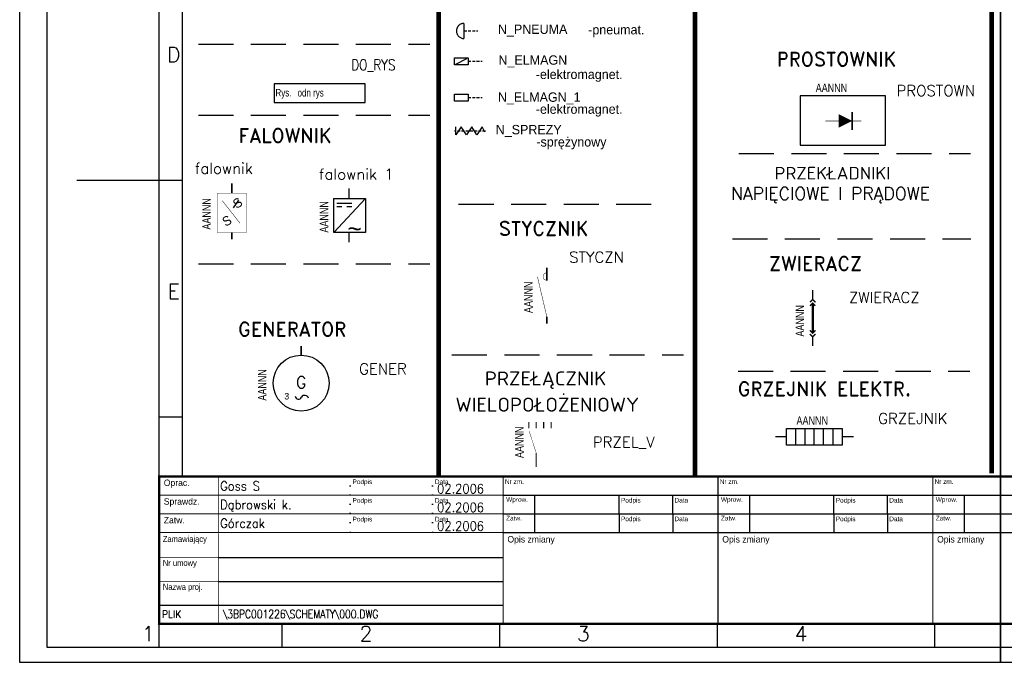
# Model space of a CAD drawing. Header units: millimetres. Extents: x 947 to 1808, y 151 to 525.
# Tile 1 of 27: x 947 to 1158, y 151 to 288. Entities that reach past the tile are written whole.
import ezdxf
from ezdxf.enums import TextEntityAlignment as Align

# ---------------------------------------------------------------- set-up
doc = ezdxf.new("R2010")
doc.units = ezdxf.units.MM
doc.header["$LTSCALE"] = 15
doc.linetypes.add('DASHED', pattern=[0.75, 0.5, -0.25])
doc.linetypes.add('DOT2', pattern=[0.125, 0, -0.125])
doc.layers.add('E-Przerywana', color=7, linetype='DASHED')
doc.layers.add('KKS_1', color=7, linetype='Continuous', lineweight=5)
doc.styles.add('ADESK1', font='romans', dxfattribs={"bigfont": 'bigfont'})
doc.styles.add('ROMAND', font='romand.shx')

# ---------------------------------------------------------------- blocks, each defined once
blk = doc.blocks.new('A3-grafiko')
at = {"color": 5, "linetype": 'Continuous'}
for p, q in [((24, 0), (24, 287)), ((29, 36.6), (29, 282))]:
    blk.add_line(p, q, dxfattribs=at)
at = {"color": 5}
for p, q in [((24, 100), (6.4, 100)), ((16, 100), (10.66, 100)), ((29, 100), (24, 100)), ((29, 49.32), (24, 49.32)), ((50.33, 5), (50.33, 0)), ((96.91, 5), (96.91, 0)), ((143.5, 5), (143.5, 0)), ((143.5, 5), (143.5, 0.53)), ((190.09, 5), (190.09, 0))]:
    blk.add_line(p, q, dxfattribs=at)
at = {"linetype": 'DOT2'}
for p, q in [((64.92, 36.6), (64.92, 24.6)), ((82.55, 36.6), (82.55, 24.6))]:
    blk.add_line(p, q, dxfattribs=at)
for p, q in [((97.69, 32.6), (235.69, 32.6)), ((104.48, 28.6), (104.48, 32.6)), ((122.53, 28.6), (122.53, 32.6)), ((133.99, 28.6), (133.99, 32.6)), ((150.48, 28.6), (150.48, 32.6)), ((168.53, 28.6), (168.53, 32.6)), ((179.99, 28.6), (179.99, 32.6)), ((196.48, 28.6), (196.48, 32.6)), ((97.69, 28.6), (235.69, 28.6)), ((104.48, 24.6), (104.48, 28.6)), ((122.53, 28.6), (122.53, 24.6)), ((133.99, 28.6), (133.99, 24.6)), ((150.48, 24.6), (150.48, 28.6)), ((168.53, 28.6), (168.53, 24.6)), ((179.99, 28.6), (179.99, 24.6)), ((196.48, 24.6), (196.48, 28.6)), ((97.69, 24.6), (235.69, 24.6)), ((36.7, 19.26), (97.69, 19.26)), ((36.7, 14.13), (97.69, 14.13))]:
    blk.add_line(p, q)
at = {"color": 5, "linetype": 'Continuous'}
blk.add_lwpolyline([(0, 0), (410, 0), (410, 287), (0, 287)], close=True, dxfattribs=at)
at = {"const_width": 0.51}
blk.add_lwpolyline([(24, 5), (410, 5), (410, 36.6), (24, 36.6)], close=True, dxfattribs=at)
at = {"linetype": 'DOT2', "const_width": 0.102}
for points in [[(36.7, 36.6), (36.7, 24.6)], [(36.7, 24.4), (36.7, 9)], [(24, 19.26), (36.7, 19.26)], [(24, 14.13), (36.7, 14.13)], [(36.7, 9), (36.7, 5)]]:
    blk.add_lwpolyline(points, dxfattribs=at)
at = {"const_width": 0.255}
for points in [[(97.69, 36.6), (97.69, 5)], [(143.69, 36.6), (143.69, 5)], [(189.69, 36.6), (189.69, 5)], [(24, 32.6), (97.69, 32.6)], [(24, 28.6), (97.69, 28.6)], [(24, 24.6), (97.69, 24.6)], [(24, 9), (97.69, 9)]]:
    blk.add_lwpolyline(points, dxfattribs=at)
at = {"color": 5, "style": 'ADESK1'}
for s, p in [('D', (27.14, 125.34)), ('E', (27.14, 74.66)), ('1', (21.7, 1.31)), ('2', (68.29, 1.31)), ('3', (114.87, 1.31)), ('4', (161.46, 1.31))]:
    blk.add_text(s, height=3.2, dxfattribs=at).set_placement(p, align=Align.CENTER)
for s, height, p in [('Oprac.', 1.376, (25.02, 34.56)), ('Podpis', 1, (65.44, 34.96)), ('Data', 1, (83.07, 34.96)), ('Nr zm.', 1, (98.07, 35.01)), ('Nr zm.', 1, (144.07, 35.01)), ('Nr zm.', 1, (190.07, 35.01)), ('Sprawdz.', 1.376, (25.02, 30.56)), ('Podpis', 1, (65.44, 30.96)), ('Data', 1, (83.07, 30.96)), ('Wprow.', 1, (98.33, 31.17)), ('Wprow.', 1, (98.33, 31.17)), ('Podpis', 1, (122.92, 31.01)), ('Data', 1, (134.37, 31.01)), ('Wprow.', 1, (144.33, 31.17)), ('Podpis', 1, (168.92, 31.01)), ('Data', 1, (180.37, 31.01)), ('Wprow.', 1, (190.33, 31.17)), ('Zatw.', 1.376, (25.02, 26.56)), ('Podpis', 1, (65.44, 26.96)), ('Data', 1, (83.07, 26.96)), ('Zatw.', 1, (98.33, 27.17)), ('Zatw.', 1, (98.33, 27.17)), ('Podpis', 1, (122.92, 27.01)), ('Data', 1, (134.37, 27.01)), ('Zatw.', 1, (144.33, 27.17)), ('Podpis', 1, (168.92, 27.01)), ('Data', 1, (180.37, 27.01)), ('Zatw.', 1, (190.33, 27.17)), ('Opis zmiany', 1.3762, (98.61, 22.45)), ('Opis zmiany', 1.3762, (144.61, 22.45)), ('Opis zmiany', 1.3762, (190.61, 22.45))]:
    blk.add_text(s, height=height).set_placement(p)
at = {"width": 0.9}
for s, p in [('Zamawiający', (24.82, 22.56)), ('Nr umowy', (24.82, 17.43)), ('Nazwa proj.', (24.82, 12.3))]:
    blk.add_text(s, height=1.3, dxfattribs=at).set_placement(p)
at = {"color": 5, "style": 'ROMAND', "width": 0.9}
blk.add_text('PLIK', height=1.6, dxfattribs=at).set_placement((24.63, 6.28))
at = {"color": 250, "style": 'ROMAND', "width": 0.9}
for tag, p, height in [('OPRACOWAŁ', (37.1, 33.56), 2), ('DATA1', (83.57, 32.98), 2), ('ZMIANA1', (109.38, 33.46), 2), ('ZMIANA2', (155.38, 33.46), 2), ('ZMIANA3', (201.38, 33.46), 2), ('RODZAJ_DOK', (249.47, 33.04), 2.24), ('BRANŻA', (290.24, 33.04), 2.24), ('OZN_DOK1', (326.14, 32.25), 2.24), ('NAZWA_ZAKŁADU', (375.8, 32.73), 2.24), ('SPRAWDZIŁ', (37.1, 29.56), 2), ('ZM1_WPROW', (104.85, 29.7), 2), ('ZM2_WPROW', (150.85, 29.7), 2), ('ZM3_WPROW', (196.85, 29.7), 2), ('DATA2', (83.57, 28.98), 2), ('DATA', (136.06, 29.29), 2), ('DATA', (182.06, 29.29), 2), ('DATA', (228.06, 29.29), 2), ('OZN_DOK2', (326.14, 28.41), 2.24), ('NAZWA_OBIEKTU', (375.8, 28.31), 2.24), ('ZATWIERDZIŁ', (37.1, 25.56), 2), ('ZM1_ZATW', (104.85, 25.7), 2), ('ZM2_ZATW', (150.85, 25.7), 2), ('ZM3_ZATW', (196.85, 25.7), 2), ('DATA3', (83.57, 24.98), 2), ('DATA', (136.06, 25.29), 2), ('DATA', (182.06, 25.29), 2), ('DATA', (228.06, 25.29), 2), ('NAZWA_PRAC', (337.12, 22.56), 2.24), ('OPIS_ZM_1', (98.41, 19.26), 1.5), ('OPIS_ZM_2', (144.41, 19.26), 1.5), ('OPIS_ZM_3', (190.41, 19.26), 1.5), ('OPIS_ZM_1', (98.41, 16.76), 1.5), ('OPIS_ZM_2', (144.41, 16.76), 1.5), ('OPIS_ZM_3', (190.41, 16.76), 1.5), ('1:1', (368.28, 15.07), 2.24), ('1', (392.03, 15.36), 2.24), ('144', (401.64, 16), 2.24), ('OPIS_ZM_1', (98.41, 14.26), 1.5), ('OPIS_ZM_2', (144.41, 14.26), 1.5), ('OPIS_ZM_3', (190.41, 14.26), 1.5), ('00', (381.56, 12.67), 2.24), ('A3', (368.28, 6.92), 2.24), ('APLIKACJA', (392.03, 7.2), 2)]:
    blk.add_attdef(tag, p, '', height=height, dxfattribs=at)
at = {"color": 1, "style": 'ROMAND'}
for tag, p, height, width in [('TYTUL_1', (249.41, 28.34), 2.24, 0.9), ('TYTUL_2', (249.41, 25.22), 2.24, 0.9), ('TYTUL_3', (249.41, 22.18), 2.24, 0.9), ('PLIK', (37.72, 6.22), 1.8, 0.8)]:
    blk.add_attdef(tag, p, '', height=height, dxfattribs=dict(at, width=width))
blk.add_attdef('NUMER_RYS', text='', height=2.34, dxfattribs=at).set_placement((403.57, 22.95), align=Align.RIGHT)
at = {"color": 250, "style": 'ROMAND', "width": 0.9, "flags": 2}
for tag, p in [('ZAMAWIAJĄCY', (36.8, 20.95)), ('NR_UMOWY', (36.8, 15.67)), ('NAZWA_PROJEKTU', (36.8, 10.73))]:
    blk.add_attdef(tag, p, '', height=2.24, dxfattribs=at)
at = {"color": 1, "style": 'ROMAND', "width": 0.9}
blk.add_attdef('NR_DOK', text='', height=2.55, dxfattribs=at).set_placement((341.16, 12.86), align=Align.CENTER)
blk = doc.blocks.new('N_PNEUMA')
blk.add_line((-2.98, 1.62), (-2.98, -1.62))
blk.add_arc((-2.98, 0), 1.62, 90, 270)
at = {"layer": 'E-Przerywana', "ltscale": 0.08}
blk.add_line((-2.98, 0), (0, 0), dxfattribs=at)
blk = doc.blocks.new('N_SPREZY')
at = {"linetype": 'Continuous'}
blk.add_lwpolyline([(-0.14, -0.23), (-0.71, 0.9), (-1.83, -0.79), (-2.95, 0.9), (-4.07, -0.79), (-5.2, 0.9), (-6.32, -0.79), (-6.32, 0.9)], dxfattribs=at)
at = {"layer": 'E-Przerywana', "ltscale": 0.08}
blk.add_lwpolyline([(0, 0), (-6.6, 0)], dxfattribs=at)
blk = doc.blocks.new('N_ELMAGN')
for p, q in [((-5.89, -0.75), (-5.89, 0.75)), ((-5.89, 0.75), (-2.98, 0.75)), ((-5.59, -0.61), (-3.27, 0.61)), ((-3.27, 0.75), (-3.27, 0.61)), ((-2.98, 0.75), (-2.98, -0.75)), ((-2.98, -0.75), (-5.89, -0.75)), ((-5.59, -0.75), (-5.59, -0.61))]:
    blk.add_line(p, q)
at = {"layer": 'E-Przerywana', "ltscale": 0.08}
blk.add_line((-2.98, 0), (0, 0), dxfattribs=at)
blk = doc.blocks.new('N_ELMAGN_1')
for p, q in [((-5.89, 0.75), (-2.98, 0.75)), ((-5.89, -0.75), (-5.89, 0.75)), ((-2.98, 0.75), (-2.98, -0.75)), ((-2.98, -0.75), (-5.89, -0.75))]:
    blk.add_line(p, q)
at = {"layer": 'E-Przerywana', "ltscale": 0.08}
blk.add_line((-2.98, 0), (0, 0), dxfattribs=at)
blk = doc.blocks.new('FALOW_1')
for p, q in [((0, -2.08), (0, 0)), ((-3.32, -2.08), (3.46, -2.08)), ((0, -11.48), (0, -9.41))]:
    blk.add_line(p, q)
at = {"color": 0}
for p, q in [((3.46, -2.08), (-3.32, -9.41)), ((-3.32, -9.41), (-3.32, -2.08)), ((3.46, -2.08), (3.46, -9.41)), ((0.54, -3.18), (-2.64, -3.18)), ((-2.64, -3.83), (-1.55, -3.83)), ((-0.53, -3.83), (0.56, -3.83)), ((3.46, -9.41), (-3.32, -9.41))]:
    blk.add_line(p, q, dxfattribs=at)
at = {"const_width": 0.1}
for points in [[(0, 0), (0, -2.08)], [(-3.32, -2.08), (3.46, -2.08), (3.46, -9.41), (-3.32, -9.41), (-3.32, -2.08)], [(-3.32, -9.41), (3.46, -2.08)], [(0, -11.48), (0, -9.41)]]:
    blk.add_lwpolyline(points, dxfattribs=at)
blk.add_lwpolyline([(-3.32, -2.08), (-3.32, -2.08), (-3.32, -2.08), (-3.32, -2.08)], close=True)
at = {"color": 0}
blk.add_text('~', height=3.9, dxfattribs=at).set_placement((-0.36, -10.49))
at = {"layer": 'KKS_1', "color": 7, "width": 0.8, "flags": 1}
for tag, p, height in [('KKS_1_PEŁNY', (-8.5, -10.82), 2.5), ('OPIS', (-2, -10.8), 1.5)]:
    blk.add_attdef(tag, p, '', height=height, rotation=90, dxfattribs=at)
at = {"layer": 'KKS_1', "color": 7, "width": 0.8}
blk.add_attdef('KKS_1_KONIEC', (-4.5, -9.41), '', height=1.8, rotation=90, dxfattribs=at)
blk = doc.blocks.new('FALOW')
blk.add_line((1.44, -3.59), (0.3, -5.26))
for points, const_width in [([(0, -2.14), (0, 0)], 0.3), ([(-3.14, -2.14), (3.14, -2.14), (3.14, -10.54), (-3.14, -10.54), (-3.14, -2.14)], 0.1), ([(-2.06, -3.72), (1.74, -8.55)], 0.1), ([(0, -10.54), (0, -12)], 0.3)]:
    blk.add_lwpolyline(points, dxfattribs=dict(const_width=const_width))
blk.add_lwpolyline([(0.3, -5.26, 0, 0.3, 0), (0.53, -4.92, 0.3, 0.3, 0)], format="xyseb")
for rotation, p in [(32.6247, (1.01, -5.55)), (30, (-1.34, -9.36))]:
    blk.add_text('S', height=2, rotation=rotation).set_placement(p)
at = {"layer": 'KKS_1', "color": 7, "width": 0.8, "flags": 1}
for tag, p, height in [('KKS_1_PEŁNY', (-8.5, -11.33), 2.5), ('OPIS', (-2, -11.32), 1.5)]:
    blk.add_attdef(tag, p, '', height=height, rotation=90, dxfattribs=at)
at = {"layer": 'KKS_1', "color": 7, "width": 0.8}
blk.add_attdef('KKS_1_KONIEC', (-4.5, -9.93), '', height=1.8, rotation=90, dxfattribs=at)
blk = doc.blocks.new('GRZEJNIK')
for p, q in [((0, 0), (2.39, 0)), ((2.39, -1.86), (2.39, 1.66)), ((2.39, 1.66), (14.29, 1.66)), ((4.27, 1.65), (4.27, -1.86)), ((6.25, 1.65), (6.25, -1.86)), ((8.23, 1.65), (8.23, -1.86)), ((10.2, 1.65), (10.2, -1.86)), ((12.27, 1.65), (12.27, -1.86)), ((14.29, 1.66), (14.29, -1.86)), ((14.31, 0), (16.7, 0)), ((14.29, -1.86), (2.39, -1.86))]:
    blk.add_line(p, q)
at = {"layer": 'KKS_1', "color": 7, "width": 0.8, "flags": 1}
for tag, p, height in [('KKS_1_PEŁNY', (4.5, 6.48), 2.5), ('OPIS', (4.52, -0.02), 1.5)]:
    blk.add_attdef(tag, p, '', height=height, dxfattribs=at)
at = {"layer": 'KKS_1', "color": 7, "width": 0.8}
blk.add_attdef('KKS_1_KONIEC', (4.5, 2.48), '', height=1.8, dxfattribs=at)
blk = doc.blocks.new('PROSTOWN')
blk.add_lwpolyline([(-18.24, 5.28), (-18.24, -5.28), (0, -5.28), (0, 5.28)], close=True)
for points, const_width in [([(-10, -0.06), (-12.88, -0.06)], 0.144), ([(-7.12, 1.86), (-7.12, -1.98)], 0.336), ([(-7.12, -0.06), (-5.2, -0.06)], 0.144)]:
    blk.add_lwpolyline(points, dxfattribs=dict(const_width=const_width))
blk.add_lwpolyline([(-10, -0.06, 2.88, 0, 0), (-7.12, -0.06, 0, 0, 0)], format="xyseb")
at = {"layer": 'KKS_1', "color": 7, "width": 0.8, "flags": 1}
for tag, p, height in [('KKS_1_PEŁNY', (-14.94, 10.11), 2.5), ('OPIS', (-14.92, 3.61), 1.5)]:
    blk.add_attdef(tag, p, '', height=height, dxfattribs=at)
at = {"layer": 'KKS_1', "color": 7, "width": 0.8}
blk.add_attdef('KKS_1_KONIEC', (-14.94, 6.11), '', height=1.8, dxfattribs=at)
blk = doc.blocks.new('PRZEL_V')
for points, const_width in [([(-1.6, 9.6), (-1.6, 8.29)], 0.24), ([(0, 9.6), (0, 8.29)], 0.24), ([(1.6, 9.6), (1.6, 8.29)], 0.24), ([(3.2, 9.6), (3.2, 8.29)], 0.24), ([(0, 3), (-1.53, 7.72)], 0.08), ([(0, 3), (0, 0)], 0.24)]:
    blk.add_lwpolyline(points, dxfattribs=dict(const_width=const_width))
at = {"layer": 'KKS_1', "color": 7, "width": 0.8, "flags": 1}
for tag, p, height in [('KKS_1_PEŁNY', (-6.72, 1.92), 2.5), ('OPIS', (-0.22, 1.94), 1.5)]:
    blk.add_attdef(tag, p, '', height=height, rotation=90, dxfattribs=at)
at = {"layer": 'KKS_1', "color": 7, "width": 0.8}
blk.add_attdef('KKS_1_KONIEC', (-2.72, 1.92), '', height=1.8, rotation=90, dxfattribs=at)
blk = doc.blocks.new('STYCZN')
for points, const_width in [([(0, 0), (0, -2.78)], 0.3), ([(0, -10.54), (-2, -1.98)], 0.1), ([(0, -10.54), (0, -12)], 0.3)]:
    blk.add_lwpolyline(points, dxfattribs=dict(const_width=const_width))
at = {"const_width": 0.1}
blk.add_lwpolyline([(0, -2.73, -1), (0, -1.13)], format="xyb", dxfattribs=at)
at = {"layer": 'KKS_1', "color": 7, "width": 0.8, "flags": 1}
for tag, p, height in [('KKS_1_PEŁNY', (-6.91, -11.1), 2.5), ('OPIS', (-0.41, -11.09), 1.5)]:
    blk.add_attdef(tag, p, '', height=height, rotation=90, dxfattribs=at)
at = {"layer": 'KKS_1', "color": 7, "width": 0.8}
blk.add_attdef('KKS_1_KONIEC', (-3.06, -9.74), '', height=1.8, rotation=90, dxfattribs=at)
blk = doc.blocks.new('ZWIERACZ')
for points, const_width in [([(0, 0), (0, -2)], 0.3), ([(-0.6, -2.6), (0, -2), (0.6, -2.6)], 0.3), ([(-0.6, -3.38), (0, -2.78), (0.6, -3.38)], 0.3), ([(0, -2.92), (0, -9.09)], 0.5), ([(-0.6, -8.62), (0, -9.22), (0.6, -8.62)], 0.3), ([(-0.6, -9.4), (0, -10), (0.6, -9.4)], 0.3), ([(0, -10), (0, -12)], 0.3)]:
    blk.add_lwpolyline(points, dxfattribs=dict(const_width=const_width))
at = {"layer": 'KKS_1', "color": 7, "width": 0.8, "flags": 1}
for tag, p, height in [('KKS_1_PEŁNY', (-6.18, -9.96), 2.5), ('OPIS', (0.32, -9.95), 1.5)]:
    blk.add_attdef(tag, p, '', height=height, rotation=90, dxfattribs=at)
at = {"layer": 'KKS_1', "color": 7, "width": 0.8}
blk.add_attdef('KKS_1_KONIEC', (-1.84, -9.96), '', height=1.8, rotation=90, dxfattribs=at)
blk = doc.blocks.new('ODN_RYS')
blk.add_lwpolyline([(19.5, 2), (0, 2), (0, -2), (19.5, -2)], close=True)
at = {"width": 0.8}
blk.add_text('Rys.', height=1.6, dxfattribs=at).set_placement((0.3, -0.74))
at = {"color": 7, "linetype": 'Continuous', "width": 0.8}
blk.add_attdef('RYS', (5.02, -0.75), '', height=1.6, dxfattribs=at)
blk = doc.blocks.new('GENER')
at = {"const_width": 0.3}
blk.add_lwpolyline([(0, -1.98), (0, 0)], dxfattribs=at)
blk.add_circle((0, -7.98), 6)
for centre, radius, start, end in [((-0.59, -10.74), 0.694, 182.2712, 339.662), ((0.76, -11.4), 0.813, 12.9846, 148.9486)]:
    blk.add_arc(centre, radius, start, end)
blk.add_text('3', height=1.4).set_placement((-3.61, -11.48))
at = {"linetype": 'Continuous', "style": 'ROMAND'}
blk.add_attdef('G', text='', height=2.5, dxfattribs=at).set_placement((-0.01, -9.06), align=Align.CENTER)
at = {"layer": 'KKS_1', "color": 7, "width": 0.8, "flags": 1}
for tag, p, height in [('KKS_1_PEŁNY', (-11.43, -13.41), 2.5), ('OPIS', (-4.93, -13.39), 1.5)]:
    blk.add_attdef(tag, p, '', height=height, rotation=90, dxfattribs=at)
at = {"layer": 'KKS_1', "color": 7, "width": 0.8}
blk.add_attdef('KKS_1_KONIEC', (-7.43, -11.73), '', height=1.8, rotation=90, dxfattribs=at)

msp = doc.modelspace()

# ---------------------------------------------------------------- linework, layer by layer
at = {"linetype": 'DASHED'}
for p, q in [((984.98, 282.92), (1034.58, 282.92)), ((984.98, 267.72), (1034.58, 267.72)), ((1100.73, 259.51), (1150.33, 259.51)), ((1040.72, 248.68), (1084.19, 248.68)), ((1099.34, 241.24), (1150.4, 241.24)), ((984.98, 235.85), (1034.58, 235.85)), ((1039.28, 216.39), (1088.88, 216.39)), ((1100.55, 212.9), (1150.15, 212.9))]:
    msp.add_line(p, q, dxfattribs=at)
at = {"const_width": 1}
for points in [[(1091.36, 436.24), (1091.36, 190.32)], [(1154.85, 436.4), (1154.85, 191)], [(1036.47, 435.72), (1036.47, 190.32)]]:
    msp.add_lwpolyline(points, dxfattribs=at)
at = {"layer": 'Defpoints'}
for points in [[(946.72, 447.5), (1156.72, 447.5), (1156.72, 150.5), (946.72, 150.5)], [(1156.72, 447.5), (1366.72, 447.5), (1366.72, 150.5), (1156.72, 150.5)]]:
    msp.add_lwpolyline(points, close=True, dxfattribs=at)

# ---------------------------------------------------------------- block references
ref = msp.add_blockref('A3-grafiko', (952.56, 153.72))
ref.add_attrib('PLIK', '\\3BPC001226\\SCHEMATY\\000.DWG', (990.28, 159.94), dxfattribs={"color": 1, "height": 1.8, "style": 'ROMAND', "width": 0.8})
ref.add_attrib('ZATWIERDZIŁ', 'Górczak', (989.66, 179.28), dxfattribs={"color": 250, "height": 2, "style": 'ROMAND', "width": 0.9})
ref.add_attrib('OPRACOWAŁ', 'Goss S', (989.66, 187.28), dxfattribs={"color": 250, "height": 2, "style": 'ROMAND', "width": 0.9})
ref.add_attrib('SPRAWDZIŁ', 'Dąbrowski k.', (989.66, 183.28), dxfattribs={"color": 250, "height": 2, "style": 'ROMAND', "width": 0.9})
ref.add_attrib('DATA2', '02.2006', (1036.12, 182.7), dxfattribs={"color": 250, "height": 2, "style": 'ROMAND', "width": 0.9})
ref.add_attrib('DATA3', '02.2006', (1036.12, 178.7), dxfattribs={"color": 250, "height": 2, "style": 'ROMAND', "width": 0.9})
ref.add_attrib('DATA1', '02.2006', (1036.12, 186.7), dxfattribs={"color": 250, "height": 2, "style": 'ROMAND', "width": 0.9})
for name, p in [('N_ELMAGN', (1045.74, 279.25)), ('N_ELMAGN_1', (1045.74, 271.49))]:
    msp.add_blockref(name, p)
for name, p, values in [('ODN_RYS', (1001.2, 272.46), {'RYS': 'odn rys'}), ('PROSTOWN', (1132.12, 266.55), {'KKS_1_KONIEC': 'AANNN'}), ('FALOW', (992.15, 253.13), {'KKS_1_KONIEC': 'AANNN'}), ('FALOW_1', (1017.29, 251.97), {'KKS_1_KONIEC': 'AANNN'}), ('STYCZN', (1059.6, 235.07), {'KKS_1_KONIEC': 'AANNN'}), ('ZWIERACZ', (1116.53, 230.25), {'KKS_1_KONIEC': 'AANNN'}), ('GENER', (1007, 218.29), {'KKS_1_KONIEC': 'AANNN', 'G': 'G'}), ('GRZEJNIK', (1108.57, 198.91), {'KKS_1_KONIEC': 'AANNN'}), ('PRZEL_V', (1057.33, 192.35), {'KKS_1_KONIEC': 'AANNN'})]:
    msp.add_blockref(name, p).add_auto_attribs(values)
at = {"layer": 'E-Przerywana'}
for name, p in [('N_PNEUMA', (1044.84, 285.76)), ('N_SPREZY', (1046.46, 264.28))]:
    msp.add_blockref(name, p, dxfattribs=at)

# ---------------------------------------------------------------- texts
for s, p in [('N_PNEUMA', (1049.14, 285.13)), ('-pneumat.', (1068.46, 285.02)), ('N_ELMAGN', (1049.25, 278.52)), ('-elektromagnet.', (1057.24, 275.46)), ('N_ELMAGN_1', (1049.14, 270.58)), ('-elektromagnet.', (1057.24, 268.01)), ('N_SPREZY', (1048.66, 263.62)), ('-sprężynowy', (1057.36, 260.99))]:
    msp.add_text(s, height=2).set_placement(p)
at = {"style": 'ROMAND'}
for s, height, p in [('PROSTOWNIK', 3, (1108.83, 278.2)), ('PROSTOWN', 2.34, (1134.48, 271.79)), ('FALOWNIK', 3, (993.56, 261.87)), ('falownik', 2.34, (984.21, 255.15)), ('falownik 1', 2.34, (1010.8, 253.9)), ('PRZEKŁADNIKI', 2.7, (1108.39, 253.94)), ('NAPIĘCIOWE I PRĄDOWE', 2.7, (1099.06, 249.56)), ('STYCZNIK', 3, (1049.32, 241.92)), ('STYCZN', 2.34, (1064.39, 236.12)), ('ZWIERACZ', 3, (1107.17, 234.43)), ('ZWIERACZ', 2.34, (1124.31, 227.48)), ('GENERATOR', 3, (993.5, 220.34)), ('GENER', 2.34, (1019.4, 212.19)), ('PRZEŁĄCZNIK', 3, (1046.34, 209.81)), ('GRZEJNIK ELEKTR.', 3, (1100.5, 207.57)), ('WIELOPOŁOŻENIOWY', 3, (1040.04, 204.2)), ('GRZEJNIK', 2.34, (1130.55, 201.57)), ('PRZEL_V', 2.34, (1069.46, 196.5))]:
    msp.add_text(s, height=height, dxfattribs=at).set_placement(p)
at = {"style": 'ROMAND', "width": 0.8}
msp.add_text('DO_RYS', height=2.34, dxfattribs=at).set_placement((1017.73, 277.32))

doc.saveas('drawing.dxf')
